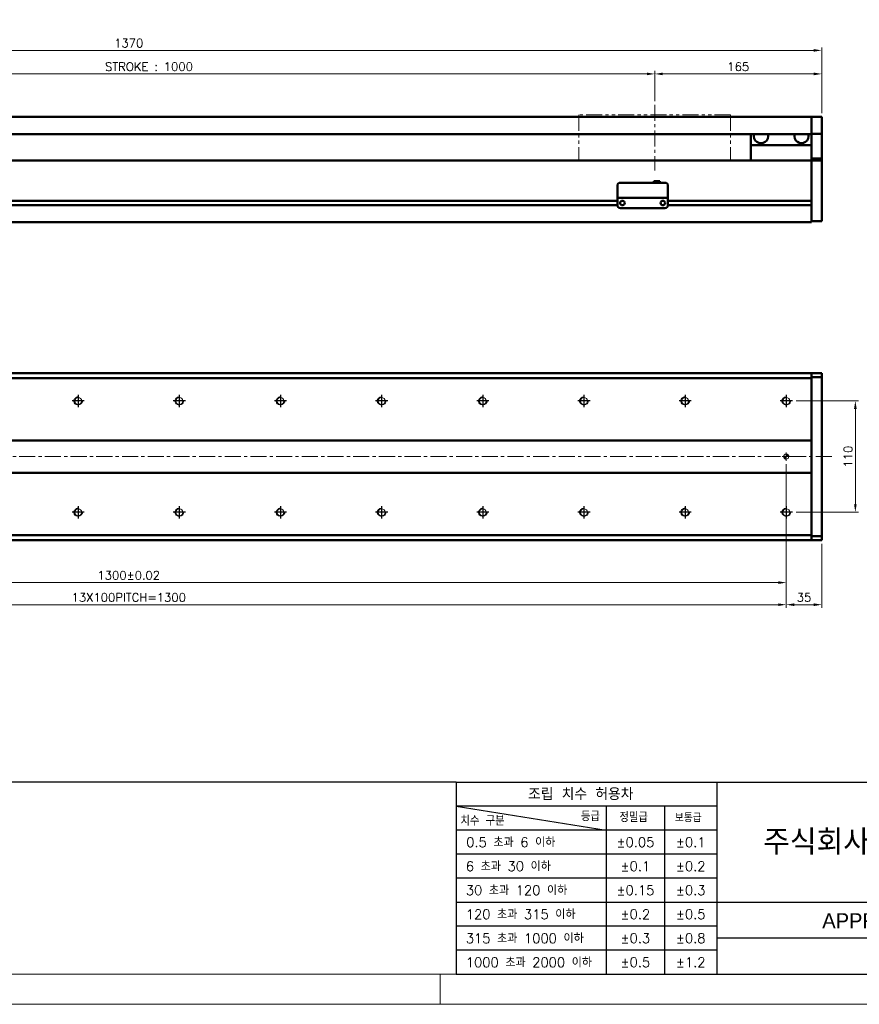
# Model space of a CAD drawing. Header units: millimetres. Extents: x 46891 to 51038, y 6223 to 10291.
# Tile 4 of 6: x 49377 to 50207, y 8529 to 9502. Entities that reach past the tile are written whole.
import ezdxf
from ezdxf.enums import TextEntityAlignment as Align

# ---------------------------------------------------------------- set-up
doc = ezdxf.new("R2010")
doc.units = ezdxf.units.MM
doc.header["$LTSCALE"] = 0.5
doc.linetypes.add('CENTER', pattern=[50.8, 31.75, -6.35, 6.35, -6.35])
doc.linetypes.add('PHANTOM', pattern=[63.5, 31.75, -6.35, 6.35, -6.35, 6.35, -6.35])
doc.layers.get('0').update_dxf_attribs({"lineweight": 20})
doc.layers.add('1', color=1, linetype='CENTER', lineweight=13)
doc.layers.add('외형선(ISO)', color=7, linetype='Continuous', lineweight=50)
for name, color, linetype in [('3', 3, 'Continuous'), ('C', 1, 'CENTER'), ('DIM', 4, 'Continuous')]:
    doc.layers.add(name, color=color, linetype=linetype)
doc.styles.add('ACISOGDT', font='amgdt.shx')
doc.styles.add('DSR TEXT', font='romans.shx', dxfattribs={"bigfont": 'whgtxt.shx'})
doc.styles.get("Standard").update_dxf_attribs({"font": 'romans.shx', "bigfont": 'whgtxt.shx'})
doc.dimstyles.new('DSR', dxfattribs={"dimscale": 2, "dimtxt": 3, "dimasz": 3, "dimexe": 0.5, "dimexo": 0.5, "dimgap": 0.5, "dimtad": 1, "dimdsep": 46, "dimtxsty": 'Standard', "dimcen": 2.5, "dimclrd": 4, "dimclre": 4, "dimclrt": 2, "dimadec": 0, "dimazin": 2, "dimtfac": 1, "dimtmove": 0, "dimatfit": 3, "dimfxl": 0, "dimlwd": -1, "dimlwe": -1, "dimarcsym": 0})

# ---------------------------------------------------------------- blocks, each defined once
blk = doc.blocks.new('A$C13F00394')
at = {"layer": '3'}
for p, q in [((0, 32), (-207.68, 32)), ((0, 32), (202.32, 32)), ((0, 32), (0, 0)), ((43.43, 32), (43.43, 0)), ((0, 28), (25, 24)), ((43.43, 28), (0, 28)), ((25, 28), (25, 0)), ((34.7, 28), (34.7, 0)), ((43.43, 24), (0, 24)), ((43.43, 20), (0, 20)), ((43.43, 16), (0, 16)), ((0, 12), (129.32, 12)), ((43.43, 8), (0, 8)), ((97.32, 6), (43.43, 6)), ((43.43, 4), (0, 4)), ((0, 0), (202.32, 0))]:
    blk.add_line(p, q, dxfattribs=at)
at = {"color": 0, "style": 'DSR TEXT'}
for s, height, p in [('조립 치수 허용차', 2, (11.97, 29.02)), ('치수 구분', 1.5, (0.69, 24.78)), ('등급', 1.5, (20.77, 25.52)), ('정밀급', 1.5, (27.18, 25.37)), ('보통급', 1.3, (36.41, 25.38)), (' 0.5 초과 6 이하', 1.6, (0.56, 21.19)), (' 6 초과 30 이하', 1.6, (0.49, 17.19)), (' 30 초과 120 이하', 1.6, (0.49, 13.19)), (' 120 초과 315 이하', 1.6, (0.49, 9.19)), (' 315 초과 1000 이하', 1.6, (0.49, 5.19)), (' 1000 초과 2000 이하', 1.6, (0.49, 1.19))]:
    blk.add_text(s, height=height, dxfattribs=at).set_placement(p)
at = {"color": 7, "style": 'ACISOGDT'}
blk.add_text('APPROVED', height=2.5, dxfattribs=at).set_placement((70.28, 8.93), align=Align.MIDDLE_CENTER)
at = {"color": 7, "insert": (70.37, 22), "char_height": 4.2, "attachment_point": 5, "style": 'DSR TEXT'}
blk.add_mtext('주식회사 디에스알', dxfattribs=at)
at = {"color": 0, "char_height": 1.6, "attachment_point": 5, "style": 'DSR TEXT'}
for s, insert in [('%%P0.05', (29.85, 22)), ('%%P0.1', (39.07, 22)), ('%%P0.1', (29.85, 18)), ('%%P0.2', (39.07, 18)), ('%%P0.15', (29.85, 14)), ('%%P0.3', (39.07, 14)), ('%%P0.2', (29.85, 10)), ('%%P0.5', (39.07, 10)), ('%%P0.3', (29.85, 6)), ('%%P0.8', (39.07, 6)), ('%%P0.5', (29.85, 2)), ('%%P1.2', (39.07, 2))]:
    blk.add_mtext(s, dxfattribs=dict(at, insert=insert))
blk = doc.blocks.new('A$C1C1952E1')
at = {"color": 1}
blk.add_lwpolyline([(0, 0), (420, 0), (420, 297), (0, 297)], close=True, dxfattribs=at)
at = {"color": 3}
blk.add_lwpolyline([(5, 5), (415, 5), (415, 292), (5, 292)], close=True, dxfattribs=at)
blk = doc.blocks.new('*D78')
at = {"color": 1, "linetype": 'ByBlock'}
for p, q in [((49004.5, 9421.41), (49004.5, 9451.32)), ((49012.3, 9448.32), (49996.7, 9448.32)), ((50004.5, 9421.41), (50004.5, 9451.32))]:
    blk.add_line(p, q, dxfattribs=at)
at = {"color": 1}
for points in [[(49012.3, 9449.62), (49012.3, 9447.02), (49004.5, 9448.32)], [(49996.7, 9449.62), (49996.7, 9447.02), (50004.5, 9448.32)]]:
    blk.add_solid(points, dxfattribs=at)
at = {"layer": 'Defpoints', "color": 0}
for p in [(50004.5, 9448.32), (49004.5, 9417.81), (50004.5, 9417.81)]:
    blk.add_point(p, dxfattribs=at)
at = {"color": 3, "insert": (49504.5, 9455.52), "char_height": 8.4, "attachment_point": 5, "style": 'DSR TEXT'}
blk.add_mtext('STROKE : 1000', dxfattribs=at)
blk = doc.blocks.new('*D79')
at = {"color": 1, "linetype": 'ByBlock'}
for p, q in [((50004.5, 9421.41), (50004.5, 9451.32)), ((50012.3, 9448.32), (50161.7, 9448.32)), ((50169.5, 9409.41), (50169.5, 9451.32))]:
    blk.add_line(p, q, dxfattribs=at)
at = {"color": 1}
for points in [[(50012.3, 9449.62), (50012.3, 9447.02), (50004.5, 9448.32)], [(50161.7, 9449.62), (50161.7, 9447.02), (50169.5, 9448.32)]]:
    blk.add_solid(points, dxfattribs=at)
at = {"layer": 'Defpoints', "color": 0}
for p in [(50169.5, 9448.32), (50004.5, 9417.81), (50169.5, 9405.81)]:
    blk.add_point(p, dxfattribs=at)
at = {"color": 3, "insert": (50087, 9455.52), "char_height": 8.4, "attachment_point": 5, "style": 'DSR TEXT'}
blk.add_mtext('165', dxfattribs=at)
blk = doc.blocks.new('*D80')
at = {"color": 1, "linetype": 'ByBlock'}
for p, q in [((48799.5, 9409.41), (48799.5, 9474.57)), ((50161.7, 9471.57), (48807.3, 9471.57)), ((50169.5, 9409.41), (50169.5, 9474.57))]:
    blk.add_line(p, q, dxfattribs=at)
at = {"color": 1}
for points in [[(48807.3, 9472.87), (48807.3, 9470.27), (48799.5, 9471.57)], [(50161.7, 9472.87), (50161.7, 9470.27), (50169.5, 9471.57)]]:
    blk.add_solid(points, dxfattribs=at)
at = {"layer": 'Defpoints', "color": 0}
for p in [(48799.5, 9471.57), (48799.5, 9405.81), (50169.5, 9405.81)]:
    blk.add_point(p, dxfattribs=at)
at = {"color": 3, "insert": (49484.5, 9478.77), "char_height": 8.4, "attachment_point": 5, "style": 'DSR TEXT'}
blk.add_mtext('1370', dxfattribs=at)
blk = doc.blocks.new('A$C33E56CC6')
h = blk.add_hatch()
h.set_pattern_fill('ANSI31', color=256, style=0)
h.set_pattern_definition([(45, (-7065.45672, -6508.5399), (-0.0883883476, 0.0883883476), [])])
h.paths.add_polyline_path([(4, 6.5, 0.414214), (1.5, 4), (4, 4)])
h.paths.add_polyline_path([(6.5, 4), (4, 4), (4, 1.5, 0.414214)])
blk.add_circle((4, 4), 2.5)
at = {"layer": '1'}
for p, q in [((0, 4), (8, 4)), ((4, 0), (4, 8))]:
    blk.add_line(p, q, dxfattribs=at)
blk = doc.blocks.new('tap8')
blk.add_circle((0, 0), 3.4)
at = {"layer": 'C', "color": 1, "linetype": 'CENTER'}
for p, q in [((-6.05, 0), (6.05, 0)), ((0, -6.05), (0, 6.05))]:
    blk.add_line(p, q, dxfattribs=at)
at = {"layer": 'DIM', "color": 3}
blk.add_arc((0, 0), 4, 263.84551, 189.43144, dxfattribs=at)
blk = doc.blocks.new('*D92')
at = {"color": 1, "linetype": 'ByBlock'}
for p, q in [((48834.5, 9005.52), (48834.5, 8920.86)), ((50134.5, 9005.52), (50134.5, 8920.86)), ((48842.3, 8923.86), (50126.7, 8923.86))]:
    blk.add_line(p, q, dxfattribs=at)
at = {"color": 1}
for points in [[(48842.3, 8925.16), (48842.3, 8922.56), (48834.5, 8923.86)], [(50126.7, 8925.16), (50126.7, 8922.56), (50134.5, 8923.86)]]:
    blk.add_solid(points, dxfattribs=at)
at = {"layer": 'Defpoints', "color": 0}
for p in [(48834.5, 9009.12), (50134.5, 9009.12), (50134.5, 8923.86)]:
    blk.add_point(p, dxfattribs=at)
at = {"color": 3, "insert": (49484.5, 8931.06), "char_height": 8.4, "attachment_point": 5, "style": 'DSR TEXT'}
blk.add_mtext('13X100PITCH=1300', dxfattribs=at)
blk = doc.blocks.new('*D93')
at = {"color": 1, "linetype": 'ByBlock'}
for p, q in [((50134.5, 9005.52), (50134.5, 8920.86)), ((50169.5, 8984.07), (50169.5, 8920.86)), ((50142.3, 8923.86), (50161.7, 8923.86))]:
    blk.add_line(p, q, dxfattribs=at)
at = {"color": 1}
for points in [[(50142.3, 8925.16), (50142.3, 8922.56), (50134.5, 8923.86)], [(50161.7, 8925.16), (50161.7, 8922.56), (50169.5, 8923.86)]]:
    blk.add_solid(points, dxfattribs=at)
at = {"layer": 'Defpoints', "color": 0}
for p in [(50134.5, 9009.12), (50169.5, 8987.67), (50169.5, 8923.86)]:
    blk.add_point(p, dxfattribs=at)
at = {"color": 3, "insert": (50152, 8931.06), "char_height": 8.4, "attachment_point": 5, "style": 'DSR TEXT'}
blk.add_mtext('35', dxfattribs=at)
blk = doc.blocks.new('*D94')
at = {"color": 1, "linetype": 'ByBlock'}
for p, q in [((48834.5, 9062.57), (48834.5, 8942.67)), ((50134.5, 9062.57), (50134.5, 8942.67)), ((48842.3, 8945.67), (50126.7, 8945.67))]:
    blk.add_line(p, q, dxfattribs=at)
at = {"color": 1}
for points in [[(48842.3, 8946.97), (48842.3, 8944.37), (48834.5, 8945.67)], [(50126.7, 8946.97), (50126.7, 8944.37), (50134.5, 8945.67)]]:
    blk.add_solid(points, dxfattribs=at)
at = {"layer": 'Defpoints', "color": 0}
for p in [(48834.5, 9066.17), (50134.5, 9066.17), (50134.5, 8945.67)]:
    blk.add_point(p, dxfattribs=at)
at = {"color": 3, "insert": (49484.5, 8952.87), "char_height": 8.4, "attachment_point": 5, "style": 'DSR TEXT'}
blk.add_mtext('1300%%P0.02', dxfattribs=at)
blk = doc.blocks.new('*D96')
at = {"color": 1, "linetype": 'ByBlock'}
for p, q in [((50144.15, 9125.17), (50205.79, 9125.17)), ((50202.79, 9022.97), (50202.79, 9117.37)), ((50144.15, 9015.17), (50205.79, 9015.17))]:
    blk.add_line(p, q, dxfattribs=at)
at = {"color": 1}
for points in [[(50201.48, 9117.37), (50204.09, 9117.37), (50202.79, 9125.17)], [(50201.48, 9022.97), (50204.09, 9022.97), (50202.79, 9015.17)]]:
    blk.add_solid(points, dxfattribs=at)
at = {"layer": 'Defpoints', "color": 0}
for p in [(50140.55, 9125.17), (50202.79, 9125.17), (50140.55, 9015.17)]:
    blk.add_point(p, dxfattribs=at)
at = {"color": 3, "insert": (50195.59, 9070.17), "char_height": 8.4, "attachment_point": 5, "rotation": 90, "style": 'DSR TEXT'}
blk.add_mtext('110', dxfattribs=at)

msp = doc.modelspace()

# ---------------------------------------------------------------- linework, layer by layer
at = {"color": 6, "linetype": 'PHANTOM'}
for p, q in [((50079.50234, 9407.81317), (49929.50234, 9407.81317)), ((49929.50234, 9407.81317), (49929.50234, 9362.81317)), ((50079.50234, 9407.81317), (50079.50234, 9362.81317))]:
    msp.add_line(p, q, dxfattribs=at)
at = {"color": 1}
msp.add_line((49792.37032, 8558.65502), (49792.37032, 8528.99552), dxfattribs=at)
at = {"layer": '1'}
for p, q in [((50004.50234, 9417.81317), (50004.50234, 9352.81317)), ((50179.50234, 9070.16693), (48789.50234, 9070.16693))]:
    msp.add_line(p, q, dxfattribs=at)
at = {"layer": '3'}
msp.add_line((49808.28287, 8558.65502), (51008.40982, 8558.65502), dxfattribs=at)
at = {"layer": '외형선(ISO)'}
for p, q in [((50159.50234, 9405.81317), (49079.50234, 9405.81317)), ((50159.50234, 9405.81317), (50159.50234, 9403.81317)), ((50159.50234, 9405.81317), (50169.50234, 9405.81317)), ((50159.50234, 9403.81317), (50159.50234, 9405.81317)), ((50159.50234, 9402.30045), (50159.50234, 9403.81317)), ((50159.50234, 9403.81317), (50159.50234, 9402.30045)), ((50159.50234, 9401.80147), (50159.50234, 9402.30045)), ((50159.50234, 9402.30045), (50159.50234, 9401.80147)), ((50159.50234, 9401.80147), (50159.50234, 9400.26088)), ((50159.50234, 9400.26088), (50159.50234, 9401.80147)), ((50159.50234, 9400.26088), (50159.50234, 9397.27629)), ((50159.50234, 9397.27629), (50159.50234, 9400.26088)), ((50169.50234, 9403.81317), (50169.50234, 9405.81317)), ((50169.50234, 9403.81317), (50169.50234, 9402.30045)), ((50169.50234, 9402.30045), (50169.50234, 9401.80147)), ((50169.50234, 9400.26088), (50169.50234, 9401.80147)), ((50169.50234, 9397.27629), (50169.50234, 9400.26088)), ((50159.50234, 9388.81317), (49079.50234, 9388.81317)), ((50099.50234, 9388.81317), (50099.50234, 9377.81317)), ((50159.50234, 9389.49884), (50159.50234, 9397.27629)), ((50159.50234, 9397.27629), (50159.50234, 9389.49884)), ((50159.50234, 9389.13986), (50159.50234, 9389.49884)), ((50159.50234, 9364.73623), (50159.50234, 9389.13986)), ((50159.50234, 9389.13986), (50169.50234, 9389.13986)), ((50169.50234, 9397.27629), (50169.50234, 9389.49884)), ((50169.50234, 9389.49884), (50169.50234, 9389.13986)), ((50169.50234, 9389.13986), (50169.50234, 9364.73623)), ((50099.50234, 9377.81317), (50159.50234, 9377.81317)), ((50099.50234, 9362.81317), (50099.50234, 9377.81317)), ((48809.50234, 9362.81317), (50159.50234, 9362.81317)), ((50159.50234, 9362.81317), (50159.50234, 9364.73623)), ((50159.50234, 9364.73623), (50169.50234, 9364.73623)), ((50159.50234, 9359.81317), (50159.50234, 9362.81317)), ((50159.50234, 9362.81317), (50159.50234, 9359.81317)), ((50159.50234, 9362.81317), (50169.50234, 9362.81317)), ((50159.50234, 9359.81317), (50159.50234, 9323.26317)), ((50159.50234, 9308.05581), (50159.50234, 9359.81317)), ((50169.50234, 9364.73623), (50169.50234, 9362.81317)), ((50169.50234, 9359.81317), (50169.50234, 9362.81317)), ((50169.50234, 9359.81317), (50169.50234, 9308.05581)), ((49970.50234, 9340.81336), (50014.50234, 9340.81336)), ((50003.50234, 9342.31336), (50003.50234, 9340.81336)), ((50003.50234, 9342.31336), (50009.50234, 9342.31336)), ((50009.50234, 9342.31336), (50009.50234, 9340.81336)), ((49967.50234, 9327.81336), (49967.50234, 9337.81336)), ((50017.50234, 9337.81336), (50017.50234, 9327.81336)), ((49063.50234, 9323.06317), (49967.50234, 9323.06317)), ((49063.50234, 9323.06317), (49967.50234, 9323.06317)), ((49967.50234, 9327.81336), (49967.50234, 9325.81336)), ((49967.50234, 9325.81333), (49967.50234, 9325.81336)), ((49967.50234, 9325.81336), (50017.50234, 9325.81336)), ((49967.50234, 9325.31333), (49967.50234, 9325.81333)), ((49967.50234, 9318.81333), (49967.50234, 9325.31333)), ((49972.47553, 9323.06317), (49972.52915, 9323.06317)), ((50012.47553, 9323.06317), (50012.52915, 9323.06317)), ((50017.50234, 9325.81336), (50017.50234, 9327.81336)), ((50017.50234, 9325.81336), (50017.50234, 9325.81333)), ((50017.50234, 9325.81333), (50017.50234, 9325.31333)), ((50017.50234, 9325.31333), (50017.50234, 9318.81333)), ((50017.50234, 9323.06317), (50159.50234, 9323.06317)), ((49063.49189, 9318.56317), (49967.51279, 9318.56317)), ((49063.49189, 9318.56317), (49967.51279, 9318.56317)), ((49970.50234, 9315.81333), (50014.50234, 9315.81333)), ((50017.49189, 9318.56317), (50159.50234, 9318.56317)), ((50159.50234, 9318.36317), (50159.50234, 9308.05581)), ((48809.50234, 9301.81317), (50159.50234, 9301.81317)), ((50159.50234, 9305.93449), (50159.50234, 9308.05581)), ((50159.50234, 9308.05581), (50159.50234, 9305.93449)), ((50159.50234, 9305.93449), (50159.50234, 9301.81317)), ((50159.50234, 9302.81317), (50159.50234, 9305.93449)), ((50159.50234, 9302.81317), (50169.50234, 9302.81317)), ((50169.50234, 9305.93449), (50169.50234, 9308.05581)), ((50169.50234, 9305.93449), (50169.50234, 9302.81317)), ((48809.50234, 9152.66693), (50159.50234, 9152.66693)), ((50159.50234, 9147.66693), (48809.50234, 9147.66693)), ((50159.50234, 9152.66693), (50159.50234, 9151.78825)), ((50159.50234, 9152.66693), (50169.50234, 9152.66693)), ((50159.50234, 9151.78825), (50159.50234, 9152.66693)), ((50159.50234, 9147.66693), (50159.50234, 9151.78825)), ((50159.50234, 9151.78825), (50159.50234, 9148.66693)), ((50169.50234, 9148.66693), (50159.50234, 9148.66693)), ((50159.50234, 9086.16693), (50159.50234, 9147.66693)), ((50169.50234, 9152.66693), (50169.50234, 9151.78825)), ((50169.50234, 9148.66693), (50169.50234, 9151.78825)), ((50169.50234, 8991.66693), (50169.50234, 9148.66693)), ((48809.50234, 9086.16693), (50159.50234, 9086.16693)), ((50159.50234, 9085.31338), (50159.50234, 9086.16693)), ((50159.50234, 9084.95982), (50159.50234, 9085.31338)), ((50159.50234, 9055.37404), (50159.50234, 9084.95982)), ((50159.50234, 9084.95982), (50159.50234, 9055.37404)), ((50159.50234, 9054.16693), (48809.50234, 9054.16693)), ((50159.50234, 9055.02048), (50159.50234, 9055.37404)), ((50159.50234, 9054.16693), (50159.50234, 9055.02048)), ((50159.50234, 8992.66693), (50159.50234, 9054.16693)), ((48809.50234, 8992.66693), (50159.50234, 8992.66693)), ((50159.50234, 8988.54561), (50159.50234, 8992.66693)), ((50159.50234, 8991.66693), (50169.50234, 8991.66693)), ((50159.50234, 8991.66693), (50159.50234, 8988.54561)), ((50169.50234, 8988.54561), (50169.50234, 8991.66693)), ((48809.50234, 8987.66693), (50159.50234, 8987.66693)), ((50159.50234, 8988.54561), (50159.50234, 8987.66693)), ((50159.50234, 8987.66693), (50159.50234, 8988.54561)), ((50159.50234, 8987.66693), (50169.50234, 8987.66693)), ((50169.50234, 8988.54561), (50169.50234, 8987.66693))]:
    msp.add_line(p, q, dxfattribs=at)
for centre in [(49972.50234, 9320.81332), (50012.50234, 9320.81332)]:
    msp.add_circle(centre, 2.25, dxfattribs=at)
for centre, radius, start, end in [((50109.50234, 9386.81317), 7, 163.3984504, 16.6015496), ((50149.50234, 9386.81317), 7, 163.3984504, 16.6015496), ((49970.50234, 9337.81336), 3, 90, 180), ((50014.50234, 9337.81336), 3, 0, 90), ((49970.50234, 9318.81333), 3, 180, 270), ((50014.50234, 9318.81333), 3, 270, 0)]:
    msp.add_arc(centre, radius, start, end, dxfattribs=at)

# ---------------------------------------------------------------- block references
at = {"xscale": 5.931900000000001, "yscale": 5.931900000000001, "zscale": 5.931900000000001}
for name, p in [('A$C1C1952E1', (48546.67132, 8528.99552)), ('A$C13F00394', (49808.28288, 8558.65502))]:
    msp.add_blockref(name, p, dxfattribs=at)
at = {"xscale": -1}
for name, p, rotation in [('tap8', (49434.50234, 9125.16693), 90), ('tap8', (49534.50234, 9125.16693), 90), ('tap8', (49634.50234, 9125.16693), 90), ('tap8', (49734.50234, 9125.16693), 90), ('tap8', (49834.50234, 9125.16693), 90), ('tap8', (49934.50234, 9125.16693), 90), ('tap8', (50034.50234, 9125.16693), 90), ('tap8', (50134.50234, 9125.16693), 90), ('A$C33E56CC6', (50130.50234, 9074.16693), 180), ('tap8', (49434.50234, 9015.16693), 90), ('tap8', (49534.50234, 9015.16693), 90), ('tap8', (49634.50234, 9015.16693), 90), ('tap8', (49734.50234, 9015.16693), 90), ('tap8', (49834.50234, 9015.16693), 90), ('tap8', (49934.50234, 9015.16693), 90), ('tap8', (50034.50234, 9015.16693), 90), ('tap8', (50134.50234, 9015.16693), 90)]:
    msp.add_blockref(name, p, dxfattribs=dict(at, rotation=rotation))

# ---------------------------------------------------------------- dimensions: what is measured, and where the dimension line sits
for base, p1, p2, picture, middle in [((48799.50234, 9471.57296), (50169.50234, 9405.81317), (48799.50234, 9405.81317), '*D80', (49484.50234, 9478.77296)), ((50169.50234, 9448.31988), (50004.50234, 9417.81317), (50169.50234, 9405.81317), '*D79', (50087.00234, 9455.51988)), ((50169.50234, 8923.85705), (50134.50234, 9009.11996), (50169.50234, 8987.66693), '*D93', (50152.00234, 8931.05705))]:
    dim = msp.add_linear_dim(base=base, p1=p1, p2=p2, dimstyle='DSR', override={"dimscale": 3, "dimtxt": 2.8, "dimasz": 2.600136, "dimexe": 1, "dimexo": 1.2, "dimgap": 1, "dimdec": 4, "dimtxsty": 'DSR TEXT', "dimclrd": 1, "dimclre": 1, "dimclrt": 3, "dimtdec": 4, "dimtix": 1})
    dim.commit()
    dim.dimension.update_dxf_attribs({"geometry": picture, "text_midpoint": middle})
for base, p1, p2, text, picture, middle in [((50004.50234, 9448.31988), (49004.50234, 9417.81317), (50004.50234, 9417.81317), 'STROKE : <>', '*D78', (49504.50234, 9455.51988)), ((50134.50234, 8945.66906), (48834.50234, 9066.16693), (50134.50234, 9066.16693), '<>%%P0.02', '*D94', (49484.50234, 8952.86906)), ((50134.50234, 8923.85705), (48834.50234, 9009.11996), (50134.50234, 9009.11996), '13X100PITCH=<>', '*D92', (49484.50234, 8931.05705))]:
    dim = msp.add_linear_dim(base=base, p1=p1, p2=p2, text=text, dimstyle='DSR', override={"dimscale": 3, "dimtxt": 2.8, "dimasz": 2.600136, "dimexe": 1, "dimexo": 1.2, "dimgap": 1, "dimdec": 4, "dimtxsty": 'DSR TEXT', "dimclrd": 1, "dimclre": 1, "dimclrt": 3, "dimtdec": 4, "dimtix": 1})
    dim.commit()
    dim.dimension.update_dxf_attribs({"geometry": picture, "text_midpoint": middle})
dim = msp.add_linear_dim(base=(50202.78505, 9125.16693), p1=(50140.54931, 9015.16693), p2=(50140.54931, 9125.16693), angle=270, dimstyle='DSR', override={"dimscale": 3, "dimtxt": 2.8, "dimasz": 2.600136, "dimexe": 1, "dimexo": 1.2, "dimgap": 1, "dimdec": 4, "dimtxsty": 'DSR TEXT', "dimclrd": 1, "dimclre": 1, "dimclrt": 3, "dimtdec": 4, "dimtix": 1})
dim.commit()
dim.dimension.update_dxf_attribs({"geometry": '*D96', "text_midpoint": (50195.58505, 9070.16693)})

doc.saveas('drawing.dxf')
